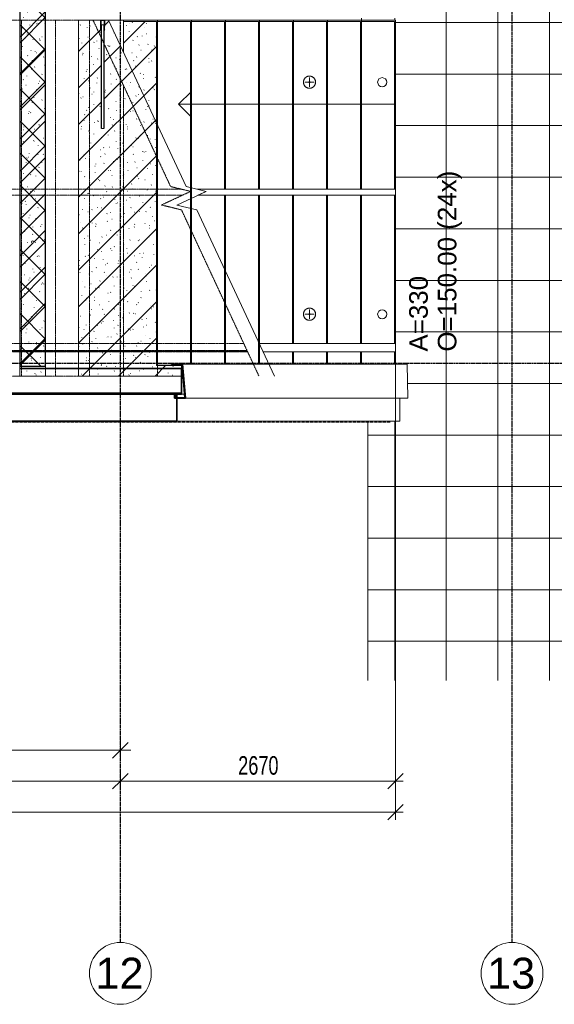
# Model space of a CAD drawing. Header units: millimetres. Extents: x -80560 to 110805, y -11020 to 52719.
# Tile 122 of 152: x 98718 to 103905, y 3783 to 13331. Entities that reach past the tile are written whole.
import ezdxf

# ---------------------------------------------------------------- set-up
doc = ezdxf.new("R2010")
doc.units = ezdxf.units.MM
for name, pattern in [('CENTER2', [20, 8, -4, 4, -4]), ('DASHED2-1', [3, 2, -1]), ('HIDDEN2', [4.5, 3, -1.5])]:
    doc.linetypes.add(name, pattern=pattern)
for name, color, linetype, lineweight in [('A-ANNO-DIMS', 211, 'Continuous', 9), ('A-ANNO-DIMS-100', 211, 'Continuous', 9), ('A-FLOR', 192, 'Continuous', 18), ('A-FLOR-HRAL', 11, 'Continuous', 18), ('A-FLOR-HRAL-MBND', 5, 'HIDDEN2', 18), ('A-FLOR-OVHD', 1, 'DASHED2-1', 18), ('A-FLOR-PATT', 8, 'Continuous', 18), ('A-GENM', 13, 'Continuous', 18), ('A-WALL', 113, 'Continuous', 35), ('A-WALL-PATT', 111, 'Continuous', 35), ('S-FSTN', 2, 'Continuous', 18), ('S-GRID', 1, 'Continuous', 9), ('S-GRID-IDEN', 1, 'Continuous', 9), ('S-STRS', 31, 'Continuous', 18), ('S-STRS-ANNO', 31, 'Continuous', 18), ('S-STRS-IDEN', 31, 'Continuous', 18), ('S-STRS-MBND', 31, 'HIDDEN2', 18)]:
    doc.layers.add(name, color=color, linetype=linetype, lineweight=lineweight)
doc.styles.add('Arial', font='arial.ttf', dxfattribs={"height": 180})
doc.styles.add('Arial_5', font='arial.ttf', dxfattribs={"height": 300})
doc.styles.add('Arial_6', font='arial.ttf', dxfattribs={"width": 0.7, "height": 180})
doc.dimstyles.new('n3o_1_8', dxfattribs={"dimscale": 304.8, "dimtxt": 183.646692, "dimasz": 0.492126, "dimexe": 0.246063, "dimexo": 0.0625, "dimgap": 0.032808, "dimtad": 1, "dimdec": 0, "dimdsep": 46, "dimtxsty": 'Arial_6', "dimblk1": 'OBLIQUE', "dimblk2": 'OBLIQUE', "dimsah": 1, "dimcen": 0.09, "dimdle": 0.246063, "dimazin": 0, "dimtfac": 1, "dimtdec": 4, "dimtix": 1, "dimtmove": 0, "dimatfit": 3, "dimfxl": 0.246063, "dimfxlon": 1, "dimtvp": 1, "dimtolj": 1, "dimtzin": 0, "dimarcsym": 2})
doc.dimstyles.new('n3o_1_8_0_decimalen', dxfattribs={"dimscale": 304.8, "dimtxt": 183.646692, "dimasz": 0.492126, "dimexe": 0.328084, "dimexo": 0.0625, "dimgap": 0.032808, "dimtad": 1, "dimdec": 0, "dimdsep": 46, "dimtxsty": 'Arial_6', "dimblk1": 'OBLIQUE', "dimblk2": 'OBLIQUE', "dimsah": 1, "dimcen": 0.09, "dimdle": 0.328084, "dimazin": 0, "dimtfac": 1, "dimtdec": 4, "dimtix": 1, "dimtmove": 0, "dimatfit": 3, "dimfxl": 0.328084, "dimfxlon": 1, "dimtvp": 1, "dimtolj": 1, "dimtzin": 0, "dimarcsym": 2})
pattern_1 = [(45, (0, 0), (-176.7767, 176.7767), []), (17, (0, 0), (51.37877, 156.87645), [3.353, -159.647, 3.353, -88.647, -134]), (17, (0, 0), (51.37877, 156.87645), [-255, 3.353, -130.647]), (48, (0, 0), (-36.014, 160.26226), [3.353, -158.647, 3.353, -160.647, -132]), (48, (0, 0), (-36.014, 160.26226), [-326, 3.353, -128.647]), (71, (0, 0), (-94.825, 133.12483), [3.353, -156.647, 3.353, -87.247, -131]), (71, (0, 0), (-94.825, 133.12483), [-250.6, 3.353, -127.647])]

# ---------------------------------------------------------------- blocks, each defined once
blk = doc.blocks.new('Leonardo College_EHA_1489_R18_CF_situatie_2020_rvt-1-DO_00 begane grond')
at = {"layer": 'A-FLOR-PATT', "lineweight": 9}
h = blk.add_hatch(dxfattribs=at)
h.set_pattern_fill('FP_24', color=43, style=0, pattern_type=2)
h.set_pattern_definition([(90, (80856.4, 25803.17), (-500, 3e-14), []), (180, (80856.4, 25803.17), (-6e-14, -500), [])])
h.paths.add_polyline_path([(78899, 37450), (78899, 37460), (78652, 37460), (78652, 37450), (78887, 37450)], flags=0)
h.paths.add_polyline_path([(78899, 35650), (78652, 35650), (78652, 35640), (78899, 35640)], flags=0)
h.paths.add_polyline_path([(77510, 6923), (82770.3, 6923), (82770.3, 48100), (78587.7, 48361), (78587.7, 48216), (79016, 48216), (79016, 46000), (78899, 46000), (78899, 46010), (78875, 46010), (78875, 43290), (78899, 43290), (78899, 43300), (79016, 43300), (79016, 41500), (78899, 41500), (78899, 41510), (78875, 41510), (78875, 40590), (78887, 40590), (78887, 40600), (79004, 40600), (79004, 39700), (78887, 39700), (78887, 39710), (78875, 39710), (78875, 37890), (78899, 37890), (78899, 37900), (79016, 37900), (79016, 37450), (78899, 37450), (78899, 35650), (79016, 35650), (79016, 34624), (77470, 34624), (77470, 31285), (77139.7, 31285), (77140, 31265), (77470, 31265), (77470, 28295), (77139.7, 28295), (77139.7, 28275), (77470, 28275), (77470, 25305), (77139.7, 25305), (77139.7, 25285), (77470, 25285), (77470, 22315), (77139.7, 22315), (77139.7, 22295), (77470, 22295), (77470, 19325), (77139.7, 19325), (77139.7, 19305), (77470, 19305), (77470, 16335), (77139.7, 16335), (77139.7, 16315), (77470, 16315), (77470, 13345), (77139.7, 13345), (77140, 13325), (77470, 13325), (77470, 9991), (77582.5, 9991), (77587.3, 9661), (77510, 9661), (77510, 9439), (77199.8, 9439), (77200, 6923)], flags=0)
h.paths.add_polyline_path([(78899, 34741), (78899, 34751), (77139.7, 34751), (77140, 34741), (78887, 34741)], flags=0)
h.paths.add_polyline_path([(78675, 37890), (78675, 39710), (78652, 39710), (78652, 37890), (78658.8, 37890)], flags=0)
h.paths.add_polyline_path([(78675, 40590), (78675, 41510), (78652, 41510), (78652, 40590), (78658.8, 40590)], flags=0)
h.paths.add_polyline_path([(78652, 43290), (78675, 43290), (78675, 46010), (78652, 46010), (78652, 43415.3)], flags=0)
at = {"layer": 'A-FLOR', "color": 7}
for p, q in [((77139.7, 13345), (77139.7, 13325)), ((77199.8, 9439), (77200, 6923))]:
    blk.add_line(p, q, dxfattribs=at)
blk = doc.blocks.new('19112_SW_LeonardoCollege_R2020_rvt-1-DO_00 begane grond')
at = {"layer": 'A-WALL-PATT', "lineweight": 5}
h = blk.add_hatch(dxfattribs=at)
h.set_pattern_fill('FP_224', color=250, angle=45, style=0, pattern_type=2)
h.set_pattern_definition([(135, (74075, 22372.5), (-155.5635, -155.5635), []), (225, (74075, 22372.5), (155.5635, -155.5635), [])])
h.paths.add_polyline_path([(74075, 9970), (74075, 34775), (73825, 34775), (73825, 9970), (73960.09434, 9970)], flags=0)
at = {"layer": 'A-WALL', "color": 10, "lineweight": 25}
for p, q in [((73825, 34775), (73825, 9970)), ((74075, 9970), (74075, 34775)), ((73825, 9970), (74075, 9970))]:
    blk.add_line(p, q, dxfattribs=at)
blk = doc.blocks.new('MB 23_10 Hulsanker PSA - M 30 x 1050 EV-3306545-DO_00 begane grond')
at = {"layer": 'S-FSTN', "lineweight": 13}
for p, q in [((74606.8, 13325), (74606.8, 13282)), ((74606.8, 13282), (74608.3, 13248)), ((74607.5, 13325), (74619.1, 13325)), ((74609.6, 13325), (74619.7, 13325)), ((74613.6, 13282), (74613.6, 12275)), ((74621.6, 13324.3), (74615.4, 13324.3)), ((74619.1, 13325), (74647.8, 13325)), ((74619.7, 13325), (74646.7, 13325)), ((74641.7, 13324.3), (74621.6, 13324.3)), ((74641.9, 12275), (74641.9, 13282)), ((74647.2, 13325), (74645.9, 13325)), ((74647.2, 13248), (74648.8, 13282)), ((74648.8, 13282), (74648.8, 13325)), ((74608.3, 13248), (74608.3, 13225)), ((74647.2, 13225), (74647.2, 13248))]:
    blk.add_line(p, q, dxfattribs=at)
at = {"layer": 'S-FSTN'}
for p, q in [((74609.6, 13325), (74607.9, 13325)), ((74607.9, 13325), (74607.9, 13282)), ((74614.5, 13282), (74614.5, 13324.3)), ((74630.9, 13282), (74615.4, 13282)), ((74615.4, 13282), (74615.4, 12275)), ((74640.1, 13282), (74630.9, 13282)), ((74640.1, 12275), (74640.1, 13282)), ((74641.1, 13324.3), (74641.1, 13282)), ((74647.6, 13325), (74645.9, 13325)), ((74647.6, 13282), (74647.6, 13325)), ((74609.6, 13248), (74609.6, 13225)), ((74609.6, 13225), (74615.4, 13225)), ((74615.4, 13225), (74615.4, 13248)), ((74640.1, 13248), (74640.1, 13225)), ((74640.1, 13225), (74645.9, 13225)), ((74645.9, 13225), (74645.9, 13248)), ((74615.4, 12275), (74630.9, 12275)), ((74630.9, 12275), (74640.1, 12275))]:
    blk.add_line(p, q, dxfattribs=at)
at = {"layer": 'S-FSTN', "flags": 128}
for points in [[(74607.9, 13282), (74608.8, 13265), (74609.6, 13248)], [(74615.4, 13248), (74614.9, 13265), (74614.5, 13282)], [(74641.1, 13282), (74640.6, 13265), (74640.1, 13248)], [(74645.9, 13248), (74646.8, 13265), (74647.6, 13282)]]:
    blk.add_lwpolyline(points, dxfattribs=at)
at = {"layer": 'S-FSTN'}
for centre, start, end in [((74709.1, 14000.2), 261.6152, 262.0283), ((74546.4, 14000.2), 277.9717, 278.3848)]:
    blk.add_arc(centre, 682.5, start, end, dxfattribs=at)
blk = doc.blocks.new('MB 23_10 Hulsanker PSA - M 24 x 715 EV-3358531-DO_00 begane grond')
at = {"layer": 'S-FSTN'}
for start, end in [(360, 180), (180, 360)]:
    blk.add_arc((0, 0), 11.3, start, end, dxfattribs=at)
blk = doc.blocks.new('MB 23 Hijsvoorziening - T-slotanker 10_0 - 170 TV-3109803-DO_00 begane grond')
at = {"layer": 'S-FSTN', "color": 170, "lineweight": 5}
for p, q in [((-45, 0), (45, 0)), ((0, -45), (0, 45))]:
    blk.add_line(p, q, dxfattribs=at)
blk = doc.blocks.new('MB 23_10 Montagebol RB - RB-7_5_10_0-2340175-DO_00 begane grond')
at = {"layer": 'S-FSTN', "lineweight": 13}
for radius, start, end in [(59, 360, 180), (6, 0, 180), (59, 180, 360), (6, 180, 0)]:
    blk.add_arc((0, 0), radius, start, end, dxfattribs=at)
blk = doc.blocks.new('95251-Leonardo College Leiden_rvt-1-DO_00 begane grond')
at = {"layer": 'A-GENM', "lineweight": 9}
h = blk.add_hatch(dxfattribs=at)
h.set_pattern_fill('FP_251', color=256, style=0, pattern_type=2)
h.set_pattern_definition(pattern_1)
h.paths.add_polyline_path([(74395, 9875), (75392.1, 9875), (75392.1, 9975), (75150, 9979.3), (75150, 13315), (74830, 13315), (74830, 13015.4), (74685.6, 13325), (74647.6, 13325), (74646.8, 13265.1), (74645.9, 13225), (74640.1, 13225), (74640.1, 12275), (74615.4, 12275), (74615.4, 13225), (74609.6, 13225), (74608.8, 13265.1), (74607.9, 13282), (74607.9, 13325), (74395, 13325), (74395, 9922.4)], flags=0)
at = {"layer": 'A-WALL-PATT', "lineweight": 9}
h = blk.add_hatch(dxfattribs=at)
h.set_pattern_fill('FP_251', color=55, style=0, pattern_type=2)
h.set_pattern_definition(pattern_1)
h.paths.add_polyline_path([(74075, 9875), (74075, 16080), (73825, 16080), (73825, 9875), (73960.1, 9875)], flags=0)
h.paths.add_polyline_path([(73955.7, 11165.2), (73944.4, 11165.2), (73938.7, 11175), (73944.4, 11184.8), (73955.7, 11184.8), (73961.3, 11175), (73960.1, 11172.9)], flags=0)
h.paths.add_polyline_path([(73955.7, 14770.2), (73944.4, 14770.2), (73938.7, 14780), (73944.4, 14789.8), (73955.7, 14789.8), (73961.3, 14780), (73960.1, 14777.9)], flags=0)
at = {"layer": 'A-GENM', "color": 170, "lineweight": 5}
for p, q in [((74607.9, 13325), (74395, 13325)), ((74395, 13325), (74395, 9875)), ((74607.9, 13282), (74607.9, 13325)), ((74608.8, 13265.1), (74607.9, 13282)), ((74685.6, 13325), (74647.6, 13325)), ((74647.6, 13325), (74647.6, 13282)), ((75150, 13315), (74830, 13315)), ((75150, 9979.3), (75150, 13315)), ((74609.6, 13248.1), (74608.8, 13265)), ((74609.6, 13225), (74609.6, 13248.1)), ((74615.4, 13225), (74609.6, 13225)), ((74615.4, 12275), (74615.4, 13225)), ((74645.9, 13225), (74640.1, 13225)), ((74640.1, 13225), (74640.1, 12275)), ((74645.9, 13248.1), (74645.9, 13225)), ((74630.9, 12275), (74615.4, 12275)), ((74640.1, 12275), (74630.9, 12275)), ((75392.1, 9975), (75150, 9979.3)), ((75392.1, 9875), (75392.1, 9975)), ((74395, 9875), (75392.1, 9875))]:
    blk.add_line(p, q, dxfattribs=at)
at = {"layer": 'A-GENM', "color": 130, "lineweight": 9}
for p, q in [((74608.4, 13325), (74619.1, 13325)), ((74619.1, 13325), (74646.7, 13325)), ((75480, 13315), (75160, 13315)), ((75480, 9991), (75480, 13315)), ((75810, 13315), (75490, 13315)), ((75810, 11688), (75810, 13315)), ((76140, 13315), (75820, 13315)), ((76140, 11688), (76140, 13315)), ((76470, 13315), (76150, 13315)), ((76470, 11688), (76470, 13315)), ((76800, 13315), (76480, 13315)), ((76800, 11688), (76800, 13315)), ((77130, 13315), (76810, 13315)), ((77130, 11688), (77130, 13315)), ((77460, 13315), (77140, 13315)), ((77460, 11688), (77460, 13315)), ((75160, 12307.7), (75160, 9979.5)), ((75490, 11700.4), (75490, 11600)), ((75810, 9991), (75810, 11628)), ((76140, 9991), (76140, 11628)), ((76470, 10189.6), (76470, 11628)), ((76800, 10189.6), (76800, 11628)), ((77130, 10189.6), (77130, 11628)), ((77460, 10189.6), (77460, 11628)), ((75490, 11499.6), (75490, 9991)), ((75820, 10892.3), (75820, 9991)), ((76150, 10184.6), (76150, 9991)), ((76470, 9991), (76470, 10109.6)), ((76800, 9991), (76800, 10109.6)), ((77130, 9991), (77130, 10109.6)), ((77460, 9991), (77460, 10109.6)), ((75150, 9979.3), (75160, 9979.5)), ((75160, 9985), (75304.2, 9982.4)), ((75400.2, 9975), (75392.1, 9975)), ((75392.1, 9875), (75408.6, 9875))]:
    blk.add_line(p, q, dxfattribs=at)
at = {"layer": 'A-GENM', "color": 170, "lineweight": 5, "flags": 128}
blk.add_lwpolyline([(74647.6, 13282), (74646.8, 13265.1), (74645.9, 13248.1)], dxfattribs=at)
at = {"layer": 'A-GENM', "color": 130, "lineweight": 9, "flags": 128}
for points in [[(76694, 12725), (76694, 12727.4), (76693.8, 12729.7), (76693.6, 12732.1), (76693.2, 12734.4), (76692.8, 12736.7), (76692.3, 12739), (76691.7, 12741.3), (76691, 12743.6), (76690.2, 12745.8), (76689.3, 12748), (76688.4, 12750.1), (76687.3, 12752.2), (76686.2, 12754.3), (76685, 12756.3), (76683.7, 12758.3), (76682.3, 12760.2), (76680.9, 12762.1), (76679.4, 12763.9), (76677.8, 12765.6), (76676.1, 12767.3), (76674.4, 12768.9), (76672.6, 12770.5), (76670.7, 12771.9), (76668.8, 12773.3), (76666.9, 12774.6), (76664.9, 12775.9), (76662.8, 12777), (76660.7, 12778.1), (76658.6, 12779.1), (76656.4, 12780), (76654.2, 12780.8), (76651.9, 12781.5), (76649.6, 12782.2), (76647.3, 12782.7), (76645, 12783.1), (76642.7, 12783.5), (76640.3, 12783.8), (76638, 12783.9), (76635.6, 12784), (76633.3, 12784), (76630.9, 12783.9), (76628.6, 12783.6), (76626.2, 12783.3), (76623.9, 12782.9), (76621.6, 12782.5), (76619.3, 12781.9), (76617, 12781.2), (76614.8, 12780.4), (76612.6, 12779.6), (76610.4, 12778.6), (76608.3, 12777.6), (76606.2, 12776.5), (76604.2, 12775.3), (76602.2, 12774.1), (76600.3, 12772.7), (76598.4, 12771.3), (76596.6, 12769.8), (76594.8, 12768.2), (76593.1, 12766.6), (76591.5, 12764.9), (76589.9, 12763.1), (76588.4, 12761.2), (76587, 12759.4), (76585.7, 12757.4), (76584.4, 12755.4), (76583.3, 12753.4), (76582.2, 12751.3), (76581.2, 12749.1), (76580.2, 12747), (76579.4, 12744.8), (76578.7, 12742.5), (76578, 12740.3), (76577.4, 12738), (76577, 12735.7), (76576.6, 12733.3), (76576.3, 12731), (76576.1, 12728.6), (76576, 12726.3), (76576, 12725)], [(76576, 12725), (76576, 12722.6), (76576.2, 12720.3), (76576.4, 12717.9), (76576.8, 12715.6), (76577.2, 12713.3), (76577.7, 12711), (76578.3, 12708.7), (76579, 12706.4), (76579.8, 12704.2), (76580.7, 12702), (76581.6, 12699.9), (76582.7, 12697.8), (76583.8, 12695.7), (76585, 12693.7), (76586.3, 12691.7), (76587.7, 12689.8), (76589.1, 12687.9), (76590.6, 12686.1), (76592.2, 12684.4), (76593.9, 12682.7), (76595.6, 12681.1), (76597.4, 12679.5), (76599.3, 12678.1), (76601.2, 12676.7), (76603.1, 12675.4), (76605.1, 12674.1), (76607.2, 12673), (76609.3, 12671.9), (76611.4, 12670.9), (76613.6, 12670), (76615.8, 12669.2), (76618.1, 12668.5), (76620.4, 12667.8), (76622.7, 12667.3), (76625, 12666.9), (76627.3, 12666.5), (76629.7, 12666.2), (76632, 12666.1), (76634.4, 12666), (76636.7, 12666), (76639.1, 12666.1), (76641.4, 12666.4), (76643.8, 12666.7), (76646.1, 12667.1), (76648.4, 12667.5), (76650.7, 12668.1), (76653, 12668.8), (76655.2, 12669.6), (76657.4, 12670.4), (76659.6, 12671.4), (76661.7, 12672.4), (76663.8, 12673.5), (76665.8, 12674.7), (76667.8, 12675.9), (76669.7, 12677.3), (76671.6, 12678.7), (76673.4, 12680.2), (76675.2, 12681.8), (76676.9, 12683.4), (76678.5, 12685.1), (76680.1, 12686.9), (76681.6, 12688.8), (76683, 12690.6), (76684.3, 12692.6), (76685.6, 12694.6), (76686.7, 12696.6), (76687.8, 12698.7), (76688.8, 12700.9), (76689.8, 12703), (76690.6, 12705.2), (76691.3, 12707.5), (76692, 12709.7), (76692.6, 12712), (76693, 12714.3), (76693.4, 12716.7), (76693.7, 12719), (76693.9, 12721.4), (76694, 12723.7), (76694, 12725)], [(76694, 10475), (76694, 10477.4), (76693.8, 10479.7), (76693.6, 10482.1), (76693.2, 10484.4), (76692.8, 10486.7), (76692.3, 10489), (76691.7, 10491.3), (76691, 10493.6), (76690.2, 10495.8), (76689.3, 10498), (76688.4, 10500.1), (76687.3, 10502.2), (76686.2, 10504.3), (76685, 10506.3), (76683.7, 10508.3), (76682.3, 10510.2), (76680.9, 10512.1), (76679.4, 10513.9), (76677.8, 10515.6), (76676.1, 10517.3), (76674.4, 10518.9), (76672.6, 10520.5), (76670.7, 10521.9), (76668.8, 10523.3), (76666.9, 10524.6), (76664.9, 10525.9), (76662.8, 10527), (76660.7, 10528.1), (76658.6, 10529.1), (76656.4, 10530), (76654.2, 10530.8), (76651.9, 10531.5), (76649.6, 10532.2), (76647.3, 10532.7), (76645, 10533.1), (76642.7, 10533.5), (76640.3, 10533.8), (76638, 10533.9), (76635.6, 10534), (76633.3, 10534), (76630.9, 10533.9), (76628.6, 10533.6), (76626.2, 10533.3), (76623.9, 10532.9), (76621.6, 10532.5), (76619.3, 10531.9), (76617, 10531.2), (76614.8, 10530.4), (76612.6, 10529.6), (76610.4, 10528.6), (76608.3, 10527.6), (76606.2, 10526.5), (76604.2, 10525.3), (76602.2, 10524.1), (76600.3, 10522.7), (76598.4, 10521.3), (76596.6, 10519.8), (76594.8, 10518.2), (76593.1, 10516.6), (76591.5, 10514.9), (76589.9, 10513.1), (76588.4, 10511.2), (76587, 10509.4), (76585.7, 10507.4), (76584.4, 10505.4), (76583.3, 10503.4), (76582.2, 10501.3), (76581.2, 10499.1), (76580.2, 10497), (76579.4, 10494.8), (76578.7, 10492.5), (76578, 10490.3), (76577.4, 10488), (76577, 10485.7), (76576.6, 10483.3), (76576.3, 10481), (76576.1, 10478.6), (76576, 10476.3), (76576, 10475)], [(76576, 10475), (76576, 10472.6), (76576.2, 10470.3), (76576.4, 10467.9), (76576.8, 10465.6), (76577.2, 10463.3), (76577.7, 10461), (76578.3, 10458.7), (76579, 10456.4), (76579.8, 10454.2), (76580.7, 10452), (76581.6, 10449.9), (76582.7, 10447.8), (76583.8, 10445.7), (76585, 10443.7), (76586.3, 10441.7), (76587.7, 10439.8), (76589.1, 10437.9), (76590.6, 10436.1), (76592.2, 10434.4), (76593.9, 10432.7), (76595.6, 10431.1), (76597.4, 10429.5), (76599.3, 10428.1), (76601.2, 10426.7), (76603.1, 10425.4), (76605.1, 10424.1), (76607.2, 10423), (76609.3, 10421.9), (76611.4, 10420.9), (76613.6, 10420), (76615.8, 10419.2), (76618.1, 10418.5), (76620.4, 10417.8), (76622.7, 10417.3), (76625, 10416.9), (76627.3, 10416.5), (76629.7, 10416.2), (76632, 10416.1), (76634.4, 10416), (76636.7, 10416), (76639.1, 10416.1), (76641.4, 10416.4), (76643.8, 10416.7), (76646.1, 10417.1), (76648.4, 10417.5), (76650.7, 10418.1), (76653, 10418.8), (76655.2, 10419.6), (76657.4, 10420.4), (76659.6, 10421.4), (76661.7, 10422.4), (76663.8, 10423.5), (76665.8, 10424.7), (76667.8, 10425.9), (76669.7, 10427.3), (76671.6, 10428.7), (76673.4, 10430.2), (76675.2, 10431.8), (76676.9, 10433.4), (76678.5, 10435.1), (76680.1, 10436.9), (76681.6, 10438.8), (76683, 10440.6), (76684.3, 10442.6), (76685.6, 10444.6), (76686.7, 10446.6), (76687.8, 10448.7), (76688.8, 10450.9), (76689.8, 10453), (76690.6, 10455.2), (76691.3, 10457.5), (76692, 10459.7), (76692.6, 10462), (76693, 10464.3), (76693.4, 10466.7), (76693.7, 10469), (76693.9, 10471.4), (76694, 10473.7), (76694, 10475)]]:
    blk.add_lwpolyline(points, dxfattribs=at)
at = {"layer": 'A-GENM', "color": 130, "lineweight": 9}
for centre, radius, start, end in [((76635, 12725), 59, 0, 180), ((76635, 12725), 59, 180, 0), ((77340, 12725), 44, 90, 270), ((77340, 12725), 44, 270, 90), ((76635, 10475), 59, 0, 180), ((77340, 10475), 44, 90, 270), ((77340, 10475), 44, 270, 90), ((76635, 10475), 59, 180, 0)]:
    blk.add_arc(centre, radius, start, end, dxfattribs=at)
at = {"layer": 'A-WALL', "color": 170, "lineweight": 5}
for p, q in [((73825, 16080), (73825, 9875)), ((74075, 9875), (74075, 16080)), ((73825, 9875), (74075, 9875))]:
    blk.add_line(p, q, dxfattribs=at)
for start, end in [(0, 180), (180, 0)]:
    blk.add_arc((73950, 11175), 11.3, start, end, dxfattribs=at)
at = {"color": 130, "lineweight": 9}
for name, p in [('MB 23_10 Hulsanker PSA - M 30 x 1050 EV-3306545-DO_00 begane grond', (0, 0)), ('MB 23_10 Hulsanker PSA - M 24 x 715 EV-3358531-DO_00 begane grond', (73950, 11175))]:
    blk.add_blockref(name, p, dxfattribs=at)
at = {"color": 130, "lineweight": 9, "rotation": 180}
for name, p in [('MB 23_10 Montagebol RB - RB-7_5_10_0-2340175-DO_00 begane grond', (76635, 12725)), ('MB 23 Hijsvoorziening - T-slotanker 10_0 - 170 TV-3109803-DO_00 begane grond', (76635, 12725)), ('MB 23_10 Montagebol RB - RB-7_5_10_0-2340175-DO_00 begane grond', (76635, 10475)), ('MB 23 Hijsvoorziening - T-slotanker 10_0 - 170 TV-3109803-DO_00 begane grond', (76635, 10475))]:
    blk.add_blockref(name, p, dxfattribs=at)
blk = doc.blocks.new('Railing - Railing-30438441-DO_00 begane grond')
at = {"layer": 'A-FLOR-HRAL'}
for p, q in [((76147.7, 10189.6), (76185, 10109.6)), ((76147.7, 10189.6), (76185, 10109.6)), ((76147.7, 10189.6), (76185, 10109.6)), ((76147.7, 10189.6), (76185, 10109.6)), ((76147.7, 10189.6), (76185, 10109.6)), ((76147.7, 10189.6), (76185, 10109.6)), ((76147.7, 10189.6), (76185, 10109.6)), ((76147.7, 10189.6), (76185, 10109.6)), ((76147.7, 10189.6), (76185, 10109.6)), ((76147.7, 10189.6), (76185, 10109.6)), ((76147.7, 10189.6), (76185, 10109.6)), ((76147.7, 10189.6), (76185, 10109.6)), ((76147.7, 10189.6), (76185, 10109.6)), ((76147.7, 10189.6), (76185, 10109.6)), ((76147.7, 10189.6), (76185, 10109.6)), ((76147.7, 10189.6), (76185, 10109.6)), ((76147.7, 10189.6), (76185, 10109.6)), ((76147.7, 10189.6), (76185, 10109.6)), ((76147.7, 10189.6), (76185, 10109.6)), ((77470, 10189.6), (76147.7, 10189.6)), ((77470, 10189.6), (77470, 10109.6)), ((77470, 10109.6), (76185, 10109.6))]:
    blk.add_line(p, q, dxfattribs=at)
at = {"layer": 'A-FLOR-HRAL-MBND'}
for p, q in [((69450, 10109.6), (69450, 10189.6)), ((69870, 10189.6), (69450, 10189.6)), ((69450, 10109.6), (69450, 10189.6)), ((69870, 10189.6), (69450, 10189.6)), ((69450, 10117.1), (69450, 10122.1)), ((69870, 10122.1), (69450, 10122.1)), ((69450, 10117.1), (69450, 10122.1)), ((69870, 10122.1), (69450, 10122.1)), ((69450, 10117.1), (69450, 10122.1)), ((69870, 10122.1), (69450, 10122.1)), ((69450, 10117.1), (69450, 10122.1)), ((69870, 10122.1), (69450, 10122.1)), ((69450, 10117.1), (69450, 10122.1)), ((69870, 10122.1), (69450, 10122.1)), ((69450, 10117.1), (69450, 10122.1)), ((69870, 10122.1), (69450, 10122.1)), ((69450, 10117.1), (69450, 10122.1)), ((69870, 10122.1), (69450, 10122.1)), ((69450, 10117.1), (69450, 10122.1)), ((69870, 10122.1), (69450, 10122.1)), ((69450, 10117.1), (69450, 10122.1)), ((69870, 10122.1), (69450, 10122.1)), ((69450, 10117.1), (69450, 10122.1)), ((69870, 10122.1), (69450, 10122.1)), ((69450, 10117.1), (69450, 10122.1)), ((69870, 10122.1), (69450, 10122.1)), ((69450, 10117.1), (69450, 10122.1)), ((69870, 10122.1), (69450, 10122.1)), ((69450, 10117.1), (69450, 10122.1)), ((69870, 10122.1), (69450, 10122.1)), ((69450, 10117.1), (69450, 10122.1)), ((69870, 10122.1), (69450, 10122.1)), ((69450, 10117.1), (69450, 10122.1)), ((69870, 10122.1), (69450, 10122.1)), ((69450, 10117.1), (69450, 10122.1)), ((69870, 10122.1), (69450, 10122.1)), ((69450, 10117.1), (69450, 10122.1)), ((69870, 10122.1), (69450, 10122.1)), ((69880, 10189.6), (69870, 10189.6)), ((69880, 10189.6), (69870, 10189.6)), ((69880, 10122.1), (69870, 10122.1)), ((69880, 10122.1), (69870, 10122.1)), ((69880, 10122.1), (69870, 10122.1)), ((69880, 10122.1), (69870, 10122.1)), ((69880, 10122.1), (69870, 10122.1)), ((69880, 10122.1), (69870, 10122.1)), ((69880, 10122.1), (69870, 10122.1)), ((69880, 10122.1), (69870, 10122.1)), ((69880, 10122.1), (69870, 10122.1)), ((69880, 10122.1), (69870, 10122.1)), ((69880, 10122.1), (69870, 10122.1)), ((69880, 10122.1), (69870, 10122.1)), ((69880, 10122.1), (69870, 10122.1)), ((69880, 10122.1), (69870, 10122.1)), ((69880, 10122.1), (69870, 10122.1)), ((69880, 10122.1), (69870, 10122.1)), ((69880, 10122.1), (69870, 10122.1)), ((75997.7, 10189.6), (69880, 10189.6)), ((75997.7, 10189.6), (69880, 10189.6)), ((76029.2, 10122.1), (69880, 10122.1)), ((76029.2, 10122.1), (69880, 10122.1)), ((76029.2, 10122.1), (69880, 10122.1)), ((76029.2, 10122.1), (69880, 10122.1)), ((76029.2, 10122.1), (69880, 10122.1)), ((76029.2, 10122.1), (69880, 10122.1)), ((76029.2, 10122.1), (69880, 10122.1)), ((76029.2, 10122.1), (69880, 10122.1)), ((76029.2, 10122.1), (69880, 10122.1)), ((76029.2, 10122.1), (69880, 10122.1)), ((76029.2, 10122.1), (69880, 10122.1)), ((76029.2, 10122.1), (69880, 10122.1)), ((76029.2, 10122.1), (69880, 10122.1)), ((76029.2, 10122.1), (69880, 10122.1)), ((76029.2, 10122.1), (69880, 10122.1)), ((76029.2, 10122.1), (69880, 10122.1)), ((76029.2, 10122.1), (69880, 10122.1)), ((69870, 10117.1), (69450, 10117.1)), ((69870, 10117.1), (69450, 10117.1)), ((69870, 10117.1), (69450, 10117.1)), ((69870, 10117.1), (69450, 10117.1)), ((69870, 10117.1), (69450, 10117.1)), ((69870, 10117.1), (69450, 10117.1)), ((69870, 10117.1), (69450, 10117.1)), ((69870, 10117.1), (69450, 10117.1)), ((69870, 10117.1), (69450, 10117.1)), ((69870, 10117.1), (69450, 10117.1)), ((69870, 10117.1), (69450, 10117.1)), ((69870, 10117.1), (69450, 10117.1)), ((69870, 10117.1), (69450, 10117.1)), ((69870, 10117.1), (69450, 10117.1)), ((69870, 10117.1), (69450, 10117.1)), ((69870, 10117.1), (69450, 10117.1)), ((69870, 10117.1), (69450, 10117.1)), ((69870, 10109.6), (69450, 10109.6)), ((69870, 10109.6), (69450, 10109.6)), ((69880, 10117.1), (69870, 10117.1)), ((69880, 10117.1), (69870, 10117.1)), ((69880, 10117.1), (69870, 10117.1)), ((69880, 10117.1), (69870, 10117.1)), ((69880, 10117.1), (69870, 10117.1)), ((69880, 10117.1), (69870, 10117.1)), ((69880, 10117.1), (69870, 10117.1)), ((69880, 10117.1), (69870, 10117.1)), ((69880, 10117.1), (69870, 10117.1)), ((69880, 10117.1), (69870, 10117.1)), ((69880, 10117.1), (69870, 10117.1)), ((69880, 10117.1), (69870, 10117.1)), ((69880, 10117.1), (69870, 10117.1)), ((69880, 10117.1), (69870, 10117.1)), ((69880, 10117.1), (69870, 10117.1)), ((69880, 10117.1), (69870, 10117.1)), ((69880, 10117.1), (69870, 10117.1)), ((69880, 10109.6), (69870, 10109.6)), ((69880, 10109.6), (69870, 10109.6)), ((76031.5, 10117.1), (69880, 10117.1)), ((76031.5, 10117.1), (69880, 10117.1)), ((76031.5, 10117.1), (69880, 10117.1)), ((76031.5, 10117.1), (69880, 10117.1)), ((76031.5, 10117.1), (69880, 10117.1)), ((76031.5, 10117.1), (69880, 10117.1)), ((76031.5, 10117.1), (69880, 10117.1)), ((76031.5, 10117.1), (69880, 10117.1)), ((76031.5, 10117.1), (69880, 10117.1)), ((76031.5, 10117.1), (69880, 10117.1)), ((76031.5, 10117.1), (69880, 10117.1)), ((76031.5, 10117.1), (69880, 10117.1)), ((76031.5, 10117.1), (69880, 10117.1)), ((76031.5, 10117.1), (69880, 10117.1)), ((76031.5, 10117.1), (69880, 10117.1)), ((76031.5, 10117.1), (69880, 10117.1)), ((76031.5, 10117.1), (69880, 10117.1)), ((76035, 10109.6), (69880, 10109.6)), ((76035, 10109.6), (69880, 10109.6))]:
    blk.add_line(p, q, dxfattribs=at)
blk = doc.blocks.new('Railing - Railing-32896426-DO_00 begane grond')
at = {"layer": 'A-FLOR-HRAL'}
for p, q in [((75541.2, 11688), (75631.6, 11666)), ((77470, 11688), (75541.2, 11688)), ((75631.6, 11666), (75550, 11628)), ((77470, 11688), (77470, 11628)), ((77470, 11628), (75550, 11628))]:
    blk.add_line(p, q, dxfattribs=at)
at = {"layer": 'A-FLOR-HRAL-MBND'}
for p, q in [((69550, 11628), (69550, 11688)), ((69880, 11688), (69550, 11688)), ((75391.2, 11688), (69880, 11688)), ((69880, 11628), (69550, 11628)), ((75400, 11628), (69880, 11628))]:
    blk.add_line(p, q, dxfattribs=at)
blk = doc.blocks.new('Grid - r_3_0mm-316018-DO_00 begane grond')
at = {"layer": 'S-GRID-IDEN'}
blk.add_circle((0, 0), 3, dxfattribs=at)
blk = doc.blocks.new('DIMBLOCK72-DO_00 begane grond')
at = {"layer": 'A-ANNO-DIMS-100'}
for p, q in [((94294.8, 5946.3), (94369.8, 6021.3)), ((94294.8, 6021.3), (94294.8, 5871.3)), ((94294.8, 5946.3), (94294.8, 6021.3)), ((99694.8, 5946.3), (99769.8, 6021.3)), ((99694.8, 6021.3), (99694.8, 5871.3)), ((99694.8, 5946.3), (99694.8, 6021.3)), ((94294.8, 5946.3), (94219.8, 5871.3)), ((94294.8, 5946.3), (99694.8, 5946.3)), ((99694.8, 5946.3), (99619.8, 5871.3))]:
    blk.add_line(p, q, dxfattribs=at)
at = {"layer": 'A-ANNO-DIMS-100', "color": 0, "insert": (96802.7, 6189.9), "char_height": 180, "width": 461.094, "attachment_point": 1, "line_spacing_factor": 0.941778, "style": 'Arial_6'}
blk.add_mtext('5400', dxfattribs=at)
blk = doc.blocks.new('_Oblique')
at = {"color": 0, "linetype": 'ByBlock', "lineweight": -2}
blk.add_line((-0.5, -0.5), (0.5, 0.5), dxfattribs=at)
blk = doc.blocks.new('DIMBLOCK73-DO_00 begane grond')
at = {"layer": 'A-ANNO-DIMS-100'}
for p, q in [((99694.8, 5946.3), (99769.8, 6021.3)), ((99694.8, 6021.3), (99694.8, 5871.3)), ((99694.8, 5946.3), (99694.8, 6021.3)), ((102364.8, 5946.3), (102439.8, 6021.3)), ((102364.8, 6021.3), (102364.8, 5871.3)), ((102364.8, 5946.3), (102364.8, 6021.3)), ((99694.8, 5946.3), (99619.8, 5871.3)), ((99694.8, 5946.3), (102439.8, 5946.3)), ((102364.8, 5946.3), (102289.8, 5871.3))]:
    blk.add_line(p, q, dxfattribs=at)
at = {"layer": 'A-ANNO-DIMS-100', "color": 0, "insert": (100837.7, 6189.9), "char_height": 180, "width": 461.094, "attachment_point": 1, "line_spacing_factor": 0.941778, "style": 'Arial_6'}
blk.add_mtext('2670', dxfattribs=at)
blk = doc.blocks.new('DIMBLOCK272-DO_00 begane grond')
at = {"layer": 'A-ANNO-DIMS-100'}
for p, q in [((102364.8, 10470.3), (102364.8, 5571.3)), ((102364.8, 5646.3), (102364.8, 10470.3)), ((39203.8, 5646.3), (102439.8, 5646.3)), ((39278.8, 5646.3), (39203.8, 5571.3)), ((39278.8, 5646.3), (39353.8, 5721.3)), ((39278.8, 5721.3), (39278.8, 5571.3)), ((39278.8, 5646.3), (39278.8, 5721.3)), ((102364.8, 5646.3), (102289.8, 5571.3)), ((102364.8, 5646.3), (102439.8, 5721.3))]:
    blk.add_line(p, q, dxfattribs=at)
at = {"layer": 'A-ANNO-DIMS-100', "color": 0, "insert": (70581.7, 5889.9), "char_height": 180, "width": 576.368, "attachment_point": 1, "line_spacing_factor": 0.941778, "style": 'Arial_6'}
blk.add_mtext('63086', dxfattribs=at)
blk = doc.blocks.new('DIMBLOCK560-DO_00 begane grond')
at = {"layer": 'A-ANNO-DIMS-100'}
for p, q in [((94294.8, 6346.3), (94294.8, 6146.3)), ((94294.8, 6246.3), (94294.8, 6346.3)), ((94294.8, 6246.3), (94369.8, 6321.3)), ((99694.8, 6346.3), (99694.8, 6146.3)), ((99694.8, 6246.3), (99694.8, 6346.3)), ((99694.8, 6246.3), (99769.8, 6321.3)), ((94294.8, 6246.3), (94219.8, 6171.3)), ((94294.8, 6246.3), (99794.8, 6246.3)), ((99694.8, 6246.3), (99619.8, 6171.3))]:
    blk.add_line(p, q, dxfattribs=at)
at = {"layer": 'A-ANNO-DIMS-100', "color": 0, "insert": (96802.7, 6489.9), "char_height": 180, "width": 461.094, "attachment_point": 1, "line_spacing_factor": 0.941778, "style": 'Arial_6'}
blk.add_mtext('5400', dxfattribs=at)

msp = doc.modelspace()

# ---------------------------------------------------------------- hatches: boundary and pattern name
at = {"layer": 'A-WALL-PATT', "lineweight": 18}
h = msp.add_hatch(dxfattribs=at)
h.set_pattern_fill('FP_77', color=256, angle=90, style=0, pattern_type=2)
h.set_pattern_definition([(90, (90363.32, 9701), (-100, -3e-13), [])])
h.paths.add_polyline_path([(100286.9, 9701), (100286.9, 9713), (93854.8, 9713), (93854.8, 9701), (99442.3, 9701)], flags=0)
h.paths.add_polyline_path([(88870.1, 9701), (89334.8, 9701), (89334.8, 9713), (87104.8, 9713), (87104.8, 9701), (88576.4, 9701)], flags=0)
h.paths.add_polyline_path([(85052.3, 9701), (85284.8, 9701), (85284.8, 9713), (82604.8, 9713), (82604.8, 9701), (84758.7, 9701)], flags=0)
h.paths.add_polyline_path([(79472.6, 9701), (79884.8, 9701), (79884.8, 9713), (78321.8, 9713), (78321.8, 9701)], flags=0)

# ---------------------------------------------------------------- linework, layer by layer
at = {"layer": 'A-FLOR-OVHD'}
msp.add_line((102310.7, 9429), (36723.8, 9429), dxfattribs=at)
at = {"layer": 'A-GENM', "lineweight": 35}
for p, q in [((100298.5, 9991), (100192.2, 9991)), ((100192.2, 9991), (100204.2, 9976)), ((100209.3, 9976), (100198.9, 9989)), ((100198.9, 9989), (100293.8, 9989)), ((100204.2, 9976), (100209.3, 9976)), ((100293.8, 9989), (100321.3, 9663)), ((100326.3, 9661), (100298.5, 9991)), ((100224.8, 9691), (100220, 9691)), ((100220, 9691), (100220, 9661)), ((100220, 9661), (100326.3, 9661)), ((100224.8, 9663), (100224.8, 9691)), ((100321.3, 9663), (100224.8, 9663))]:
    msp.add_line(p, q, dxfattribs=at)
at = {"layer": 'A-GENM'}
for p, q in [((100298.5, 9991), (102477.3, 9991)), ((102477.3, 9991), (102482.1, 9661)), ((102482.1, 9661), (100326.3, 9661))]:
    msp.add_line(p, q, dxfattribs=at)
at = {"layer": 'A-WALL'}
for p, q in [((100286.9, 9948), (98715.8, 9948)), ((100286.9, 9701), (100286.9, 9948)), ((100286.9, 9701), (93844.8, 9701)), ((100243.6, 9439), (100243.6, 9701)), ((97314.7, 9439), (100243.6, 9439))]:
    msp.add_line(p, q, dxfattribs=at)
at = {"layer": 'A-WALL', "lineweight": 18}
for p, q in [((100286.9, 9948), (100297.3, 9948)), ((93892.8, 9713), (100286.9, 9713)), ((100318.1, 9701), (100286.9, 9701)), ((102404.8, 9439), (102404.8, 9661)), ((102404.8, 9439), (100243.6, 9439))]:
    msp.add_line(p, q, dxfattribs=at)
at = {"layer": 'S-GRID', "linetype": 'CENTER2', "lineweight": 25}
for p, q in [((99694.8, 4383.3), (99694.8, 52119.1)), ((103494.8, 4383.3), (103494.8, 52119.1)), ((29945.3, 10000), (110204.9, 10000))]:
    msp.add_line(p, q, dxfattribs=at)
at = {"layer": 'S-STRS'}
for p, q in [((99724.8, 13325), (99580.4, 13325)), ((100054.8, 13325), (99724.8, 13325)), ((99724.8, 13015.4), (99724.8, 13325)), ((100384.8, 13325), (100054.8, 13325)), ((100054.8, 12307.7), (100054.8, 13325)), ((100714.8, 13325), (100384.8, 13325)), ((100384.8, 11700.4), (100384.8, 13325)), ((101044.8, 13325), (100714.8, 13325)), ((100714.8, 11688), (100714.8, 13325)), ((101374.8, 13325), (101044.8, 13325)), ((101044.8, 11688), (101044.8, 13325)), ((101704.8, 13325), (101374.8, 13325)), ((101374.8, 11688), (101374.8, 13325)), ((102034.8, 13325), (101704.8, 13325)), ((101704.8, 11688), (101704.8, 13325)), ((102364.8, 13325), (102034.8, 13325)), ((102034.8, 11688), (102034.8, 13325)), ((102364.8, 11688), (102364.8, 13325)), ((100384.8, 11499.6), (100384.8, 11600)), ((100714.8, 10892.3), (100714.8, 11628)), ((101044.8, 10189.6), (101044.8, 11628)), ((101374.8, 10189.6), (101374.8, 11628)), ((101704.8, 10189.6), (101704.8, 11628)), ((102034.8, 10189.6), (102034.8, 11628)), ((102364.8, 10189.6), (102364.8, 11628)), ((101374.8, 9991), (101374.8, 10109.6)), ((101704.8, 9991), (101704.8, 10109.6)), ((102034.8, 9991), (102034.8, 10109.6)), ((102364.8, 9991), (102364.8, 10109.6))]:
    msp.add_line(p, q, dxfattribs=at)
at = {"layer": 'S-STRS-ANNO'}
for p, q in [((100260, 12510.9), (100385, 12635.9)), ((100384.8, 12510.9), (100260, 12510.9)), ((100260, 12510.9), (100385, 12385.9)), ((100714.8, 12510.9), (100384.8, 12510.9)), ((101044.8, 12510.9), (100714.8, 12510.9)), ((101374.8, 12510.9), (101044.8, 12510.9)), ((101704.8, 12510.9), (101374.8, 12510.9)), ((102034.8, 12510.9), (101704.8, 12510.9)), ((102364.8, 12510.9), (102034.8, 12510.9))]:
    msp.add_line(p, q, dxfattribs=at)
at = {"layer": 'S-STRS-MBND'}
for p, q in [((99430.4, 13325), (94444.8, 13325)), ((98734.8, 9875), (98734.8, 13325)), ((99064.8, 9875), (99064.8, 13325)), ((99394.8, 9875), (99394.8, 13325)), ((99430.4, 13325), (100182, 11713.3)), ((99724.8, 9875), (99724.8, 12693.7)), ((100054.8, 9875), (100054.8, 11986)), ((100376.4, 11666), (100093.2, 11534)), ((100182, 11713.3), (100376.4, 11666)), ((100093.2, 11534), (100287.6, 11486.7)), ((100287.6, 11486.7), (101039.2, 9875)), ((100384.8, 9991), (100384.8, 11278.3)), ((100714.8, 9991), (100714.8, 10570.6)), ((100054.8, 9875), (98454.8, 9875))]:
    msp.add_line(p, q, dxfattribs=at)
at = {"layer": 'S-STRS-MBND', "linetype": 'Continuous'}
for p, q in [((99580.4, 13325), (100332, 11713.3)), ((100526.4, 11666), (100243.2, 11534)), ((100332, 11713.3), (100526.4, 11666)), ((100243.2, 11534), (100437.6, 11486.7)), ((100437.6, 11486.7), (101189.2, 9875))]:
    msp.add_line(p, q, dxfattribs=at)

# ---------------------------------------------------------------- block references
at = {"color": 250, "lineweight": 5}
for name in ['Leonardo College_EHA_1489_R18_CF_situatie_2020_rvt-1-DO_00 begane grond', '19112_SW_LeonardoCollege_R2020_rvt-1-DO_00 begane grond', '95251-Leonardo College Leiden_rvt-1-DO_00 begane grond']:
    msp.add_blockref(name, (24894.8, 0), dxfattribs=at)
at = {"layer": 'A-FLOR-HRAL'}
for name in ['Railing - Railing-32896426-DO_00 begane grond', 'Railing - Railing-30438441-DO_00 begane grond']:
    msp.add_blockref(name, (24894.8, 0), dxfattribs=at)
at = {"layer": 'S-GRID-IDEN', "xscale": 99.99999999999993, "yscale": 99.99999999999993, "zscale": 99.99999999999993}
for p in [(99694.8, 4083.3), (103494.8, 4083.3)]:
    msp.add_blockref('Grid - r_3_0mm-316018-DO_00 begane grond', p, dxfattribs=at)

# ---------------------------------------------------------------- texts
at = {"layer": 'S-GRID-IDEN', "char_height": 300, "width": 577.215, "attachment_point": 1, "style": 'Arial_5'}
for s, insert in [('12', (99453.2, 4235.1)), ('13', (103253.2, 4235.1))]:
    msp.add_mtext(s, dxfattribs=dict(at, insert=insert))
at = {"layer": 'S-STRS-IDEN', "lineweight": 9, "char_height": 180, "attachment_point": 1, "rotation": 90, "style": 'Arial'}
for s, insert, width in [('O=150.00 (24x)', (102774.7, 10112.5), 2076.371), ('A=330', (102496.9, 10112.5), 881.856)]:
    msp.add_mtext(s, dxfattribs=dict(at, insert=insert, width=width))

# ---------------------------------------------------------------- dimensions: what is measured, and where the dimension line sits
at = {"layer": 'A-ANNO-DIMS'}
for base, p1, p2, dimstyle, override, picture, middle in [((102364.8, 5646.3), (39278.8, 5721.3), (102364.8, 10470.3), 'n3o_1_8', {"dimpost": '<>', "dimfxl": 63264.498951}, 'DIMBLOCK272-DO_00 begane grond', (70821.8, 5748.2)), ((99694.8, 6246.3), (94294.8, 6346.3), (99694.8, 6346.3), 'n3o_1_8_0_decimalen', {"dimpost": '<>', "dimfxl": 5400}, 'DIMBLOCK560-DO_00 begane grond', (96994.8, 6348.2)), ((99694.8, 5946.3), (94294.8, 6021.3), (99694.8, 6021.3), 'n3o_1_8', {"dimpost": '<>', "dimfxl": 5400}, 'DIMBLOCK72-DO_00 begane grond', (96994.8, 6048.2)), ((102364.8, 5946.3), (99694.8, 6021.3), (102364.8, 6021.3), 'n3o_1_8', {"dimpost": '<>', "dimfxl": 2670}, 'DIMBLOCK73-DO_00 begane grond', (101029.8, 6048.2))]:
    dim = msp.add_linear_dim(base=base, p1=p1, p2=p2, dimstyle=dimstyle, override=override, dxfattribs=at)
    dim.commit()
    dim.dimension.update_dxf_attribs({"geometry": picture, "text_midpoint": middle})

doc.saveas('drawing.dxf')
